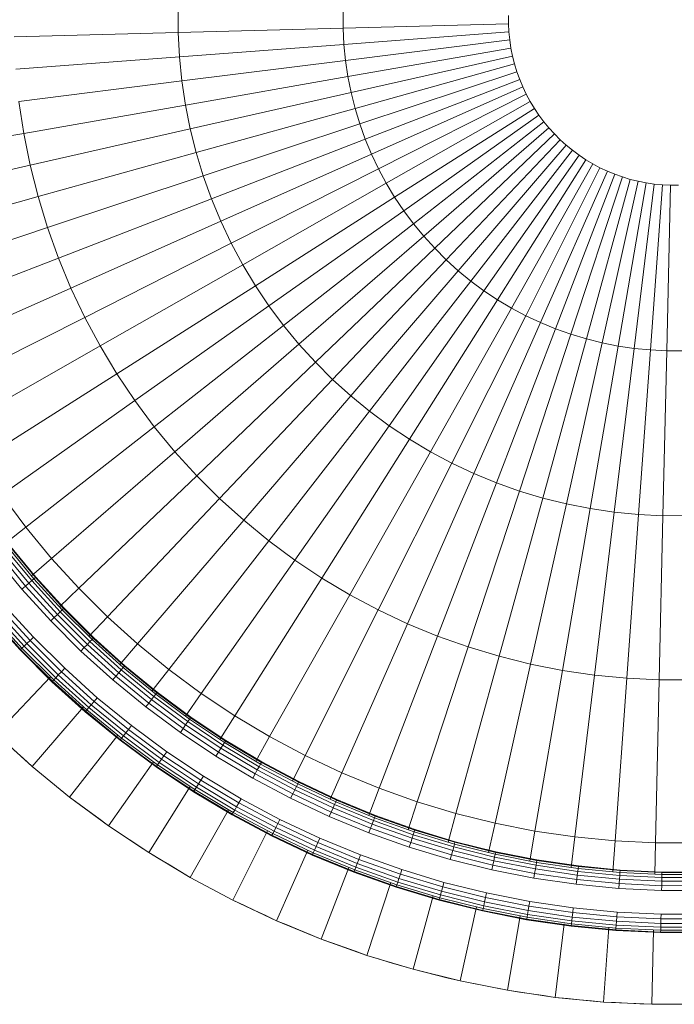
# Model space of a CAD drawing. Header units: centimetres. Extents: x 511 to 2122, y 723 to 1373.
# Tile 10 of 89: x 994 to 998, y 752 to 758. Entities that reach past the tile are written whole.
import ezdxf

# ---------------------------------------------------------------- set-up
doc = ezdxf.new("R2010")
doc.units = ezdxf.units.CM
doc.layers.add('G-IMPT', color=8, linetype='Continuous', lineweight=18)
doc.layers.add('I-FURN', color=30, linetype='Continuous', lineweight=18)

# ---------------------------------------------------------------- blocks, each defined once
blk = doc.blocks.new('LUPA - LUPA_skp_-562653-PROJETO_TÉRREO')
at = {"layer": 'G-IMPT'}
for p, q in [((7.6955, 5.5307), (7.7662, 5.3476)), ((7.7662, 5.3476), (7.4814, 5.2457)), ((7.7662, 5.3476), (7.8278, 5.1611)), ((7.1484, 5.1265), (7.0893, 5.2797)), ((7.2684, 5.1695), (7.1484, 5.1265)), ((7.537, 5.0729), (7.8278, 5.1611)), ((7.8278, 5.1611), (7.8801, 4.9719)), ((7.1484, 5.1265), (6.5252, 4.9035)), ((7.1484, 5.1265), (7.1999, 4.9707)), ((6.5252, 4.9035), (6.4779, 5.0264)), ((7.1999, 4.9707), (7.3205, 5.0073)), ((6.5665, 4.7786), (7.1999, 4.9707)), ((7.2437, 4.8125), (7.1999, 4.9707)), ((7.8801, 4.9719), (7.5889, 4.899)), ((7.8801, 4.9719), (7.9231, 4.7804)), ((6.5252, 4.9035), (5.8977, 4.679)), ((6.5665, 4.7786), (6.5252, 4.9035)), ((7.3646, 4.8428), (7.2437, 4.8125)), ((7.2437, 4.8125), (6.6017, 4.6517)), ((7.2796, 4.6524), (7.2437, 4.8125)), ((5.8621, 4.7713), (5.8977, 4.679)), ((5.9288, 4.5851), (6.5665, 4.7786)), ((6.5665, 4.7786), (6.6017, 4.6517)), ((7.9231, 4.7804), (7.6224, 4.7205)), ((7.9231, 4.7804), (7.9567, 4.5869)), ((5.267, 4.4533), (5.8977, 4.679)), ((5.8977, 4.679), (5.9288, 4.5851)), ((6.6017, 4.6517), (5.9552, 4.4897)), ((6.6305, 4.5232), (6.6017, 4.6517)), ((7.2796, 4.6524), (6.6305, 4.5232)), ((7.4005, 4.6764), (7.2796, 4.6524)), ((7.3077, 4.4907), (7.2796, 4.6524)), ((5.2877, 4.3906), (5.9288, 4.5851)), ((5.9288, 4.5851), (5.9552, 4.4897)), ((7.652, 4.5417), (7.9567, 4.5869)), ((7.9567, 4.5869), (7.9807, 4.3921)), ((6.6305, 4.5232), (5.9768, 4.3932)), ((6.653, 4.3935), (6.6305, 4.5232)), ((5.2432, 4.515), (5.267, 4.4533)), ((5.9552, 4.4897), (5.3053, 4.327)), ((5.9552, 4.4897), (5.9768, 4.3932)), ((6.653, 4.3935), (7.3077, 4.4907)), ((7.3077, 4.4907), (7.4283, 4.5085)), ((7.3278, 4.3278), (7.3077, 4.4907)), ((5.267, 4.4533), (4.634, 4.2269)), ((5.267, 4.4533), (5.2877, 4.3906)), ((4.6444, 4.1955), (5.2877, 4.3906)), ((5.2877, 4.3906), (5.3053, 4.327)), ((5.9768, 4.3932), (5.3198, 4.2625)), ((5.9768, 4.3932), (5.9937, 4.2957)), ((6.653, 4.3935), (5.9937, 4.2957)), ((6.6691, 4.2629), (6.653, 4.3935)), ((7.9807, 4.3921), (7.6729, 4.3617)), ((7.9807, 4.3921), (7.9952, 4.1963)), ((5.3053, 4.327), (4.6532, 4.1636)), ((5.3198, 4.2625), (5.3053, 4.327)), ((7.3278, 4.3278), (6.6691, 4.2629)), ((7.4478, 4.3396), (7.3278, 4.3278)), ((7.3399, 4.1641), (7.3278, 4.3278)), ((5.9937, 4.2957), (5.3311, 4.1974)), ((6.0059, 4.1976), (5.9937, 4.2957)), ((4.6221, 4.2577), (4.634, 4.2269)), ((5.3198, 4.2625), (4.6605, 4.1314)), ((5.3311, 4.1974), (5.3198, 4.2625)), ((6.6691, 4.2629), (6.0059, 4.1976)), ((6.6691, 4.2629), (6.6788, 4.1316)), ((4.634, 4.2269), (4.6444, 4.1955)), ((4.6444, 4.1955), (4.6532, 4.1636)), ((4.6532, 4.1636), (4.6605, 4.1314)), ((5.3311, 4.1974), (4.6661, 4.0988)), ((5.3392, 4.1319), (5.3311, 4.1974)), ((6.0059, 4.1976), (5.3392, 4.1319)), ((6.0131, 4.0989), (6.0059, 4.1976)), ((7.3399, 4.1641), (6.6788, 4.1316)), ((7.459, 4.1699), (7.3399, 4.1641)), ((7.3399, 4.1641), (7.3439, 4)), ((7.9952, 4.1963), (7.6849, 4.181)), ((8, 4), (7.9952, 4.1963)), ((4.6661, 4.0988), (4.6605, 4.1314)), ((5.3392, 4.1319), (4.6702, 4.066)), ((5.344, 4.066), (5.3392, 4.1319)), ((6.6788, 4.1316), (6.0131, 4.0989)), ((6.682, 4), (6.6788, 4.1316)), ((4.6702, 4.066), (4.6661, 4.0988)), ((5.344, 4.066), (6.0131, 4.0989)), ((6.0131, 4.0989), (6.0156, 4)), ((4.6702, 4.066), (4.6726, 4.033)), ((5.344, 4.066), (4.6726, 4.033)), ((5.3456, 4), (5.344, 4.066)), ((4.6726, 4.033), (4.6734, 4)), ((4.6726, 3.967), (4.6734, 4)), ((5.3456, 4), (4.6734, 4)), ((5.3456, 4), (5.344, 3.934)), ((6.0156, 4), (5.3456, 4)), ((6.0131, 3.9011), (6.0156, 4)), ((6.682, 4), (6.0156, 4)), ((6.682, 4), (6.6788, 3.8684)), ((7.3439, 4), (6.682, 4)), ((7.3399, 3.8359), (7.3439, 4)), ((7.4619, 4), (7.3439, 4)), ((8, 4), (7.6881, 4)), ((7.9952, 3.8037), (8, 4)), ((4.6726, 3.967), (4.6702, 3.934)), ((5.344, 3.934), (4.6726, 3.967)), ((4.6702, 3.934), (4.6661, 3.9012)), ((5.3392, 3.8681), (4.6702, 3.934)), ((5.3392, 3.8681), (5.344, 3.934)), ((6.0131, 3.9011), (5.344, 3.934)), ((4.6661, 3.9012), (4.6605, 3.8686)), ((5.3311, 3.8026), (4.6661, 3.9012)), ((6.0059, 3.8024), (6.0131, 3.9011)), ((6.6788, 3.8684), (6.0131, 3.9011)), ((4.6605, 3.8686), (4.6532, 3.8364)), ((4.6605, 3.8686), (5.3198, 3.7375)), ((5.3311, 3.8026), (5.3392, 3.8681)), ((6.0059, 3.8024), (5.3392, 3.8681)), ((6.6788, 3.8684), (6.6691, 3.7371)), ((7.3399, 3.8359), (6.6788, 3.8684)), ((4.6444, 3.8045), (4.634, 3.7731)), ((4.6444, 3.8045), (4.6532, 3.8364)), ((5.2877, 3.6094), (4.6444, 3.8045)), ((5.3053, 3.673), (4.6532, 3.8364)), ((5.3198, 3.7375), (5.3311, 3.8026)), ((5.9937, 3.7043), (5.3311, 3.8026)), ((6.0059, 3.8024), (5.9937, 3.7043)), ((6.6691, 3.7371), (6.0059, 3.8024)), ((7.3278, 3.6722), (7.3399, 3.8359)), ((7.4565, 3.8302), (7.3399, 3.8359)), ((7.9952, 3.8037), (7.6824, 3.8191)), ((7.9952, 3.8037), (7.9807, 3.6079)), ((4.6221, 3.7423), (4.634, 3.7731)), ((5.267, 3.5467), (4.634, 3.7731)), ((4.6221, 3.7423), (4.6087, 3.7121)), ((5.2432, 3.485), (4.6221, 3.7423)), ((5.3053, 3.673), (5.3198, 3.7375)), ((5.9768, 3.6068), (5.3198, 3.7375)), ((6.653, 3.6065), (6.6691, 3.7371)), ((6.6691, 3.7371), (7.3278, 3.6722)), ((4.5939, 3.6826), (4.5776, 3.6538)), ((4.5939, 3.6826), (4.6087, 3.7121)), ((5.1867, 3.3657), (4.5939, 3.6826)), ((5.2164, 3.4247), (4.6087, 3.7121)), ((5.9937, 3.7043), (5.9768, 3.6068)), ((6.653, 3.6065), (5.9937, 3.7043)), ((4.5599, 3.6259), (4.5776, 3.6538)), ((5.1542, 3.3082), (4.5776, 3.6538)), ((5.3053, 3.673), (5.2877, 3.6094)), ((5.9552, 3.5103), (5.3053, 3.673)), ((7.3278, 3.6722), (7.3077, 3.5093)), ((7.4429, 3.6609), (7.3278, 3.6722)), ((7.9807, 3.6079), (7.6679, 3.6387)), ((4.5409, 3.5989), (4.5205, 3.5728)), ((4.5409, 3.5989), (4.5599, 3.6259)), ((5.0808, 3.1984), (4.5409, 3.5989)), ((5.1189, 3.2524), (4.5599, 3.6259)), ((5.2877, 3.6094), (5.267, 3.5467)), ((5.2877, 3.6094), (5.9288, 3.4149)), ((5.9552, 3.5103), (5.9768, 3.6068)), ((6.6305, 3.4768), (5.9768, 3.6068)), ((6.653, 3.6065), (6.6305, 3.4768)), ((7.3077, 3.5093), (6.653, 3.6065)), ((7.9567, 3.4131), (7.9807, 3.6079)), ((4.499, 3.5478), (4.5205, 3.5728)), ((5.0402, 3.1463), (4.5205, 3.5728)), ((4.4762, 3.5238), (4.4522, 3.501)), ((4.499, 3.5478), (4.4762, 3.5238)), ((4.4762, 3.5238), (4.9515, 3.0485)), ((4.9971, 3.0963), (4.499, 3.5478)), ((5.267, 3.5467), (5.2432, 3.485)), ((5.8977, 3.321), (5.267, 3.5467)), ((4.4011, 3.4591), (4.4272, 3.4795)), ((4.4522, 3.501), (4.4272, 3.4795)), ((4.4272, 3.4795), (4.8537, 2.9598)), ((4.9037, 3.0029), (4.4522, 3.501)), ((5.2432, 3.485), (5.2164, 3.4247)), ((5.8621, 3.2287), (5.2432, 3.485)), ((5.9288, 3.4149), (5.9552, 3.5103)), ((6.6017, 3.3483), (5.9552, 3.5103)), ((7.2796, 3.3476), (7.3077, 3.5093)), ((7.4209, 3.4926), (7.3077, 3.5093)), ((4.3462, 3.4224), (4.3741, 3.4401)), ((4.4011, 3.4591), (4.3741, 3.4401)), ((4.3741, 3.4401), (4.7476, 2.8811)), ((4.8016, 2.9192), (4.4011, 3.4591)), ((6.6305, 3.4768), (6.6017, 3.3483)), ((7.2796, 3.3476), (6.6305, 3.4768)), ((7.9567, 3.4131), (7.6447, 3.4594)), ((4.2879, 3.3913), (4.3174, 3.4061)), ((4.3174, 3.4061), (4.3462, 3.4224)), ((4.6343, 2.8133), (4.3174, 3.4061)), ((4.3462, 3.4224), (4.6918, 2.8458)), ((5.1867, 3.3657), (5.2164, 3.4247)), ((5.822, 3.1382), (5.2164, 3.4247)), ((5.8977, 3.321), (5.9288, 3.4149)), ((6.5665, 3.2214), (5.9288, 3.4149)), ((7.9567, 3.4131), (7.9231, 3.2196)), ((4.2269, 3.366), (4.2577, 3.3779)), ((4.2577, 3.3779), (4.2879, 3.3913)), ((4.515, 2.7568), (4.2577, 3.3779)), ((4.5753, 2.7836), (4.2879, 3.3913)), ((5.1867, 3.3657), (5.1542, 3.3082)), ((5.7776, 3.0499), (5.1867, 3.3657)), ((5.8621, 3.2287), (5.8977, 3.321)), ((6.5252, 3.0965), (5.8977, 3.321)), ((6.5665, 3.2214), (6.6017, 3.3483)), ((7.2437, 3.1875), (6.6017, 3.3483)), ((7.2796, 3.3476), (7.2437, 3.1875)), ((7.3909, 3.3255), (7.2796, 3.3476)), ((5.1189, 3.2524), (5.1542, 3.3082)), ((5.7288, 2.9638), (5.1542, 3.3082)), ((7.9231, 3.2196), (7.6127, 3.2814)), ((5.1189, 3.2524), (5.0808, 3.1984)), ((5.6759, 2.8802), (5.1189, 3.2524)), ((5.0808, 3.1984), (5.0402, 3.1463)), ((5.6189, 2.7993), (5.0808, 3.1984)), ((5.822, 3.1382), (5.8621, 3.2287)), ((6.4779, 2.9736), (5.8621, 3.2287)), ((6.5252, 3.0965), (6.5665, 3.2214)), ((7.1999, 3.0293), (6.5665, 3.2214)), ((7.9231, 3.2196), (7.8801, 3.0281)), ((7.1999, 3.0293), (7.2437, 3.1875)), ((7.3527, 3.1602), (7.2437, 3.1875)), ((5.0402, 3.1463), (4.9971, 3.0963)), ((5.5581, 2.7213), (5.0402, 3.1463)), ((5.7776, 3.0499), (5.822, 3.1382)), ((6.4245, 2.8533), (5.822, 3.1382)), ((4.9515, 3.0485), (4.9971, 3.0963)), ((5.4934, 2.6464), (4.9971, 3.0963)), ((6.5252, 3.0965), (6.4779, 2.9736)), ((7.1484, 2.8735), (6.5252, 3.0965)), ((7.8801, 3.0281), (7.5721, 3.1052)), ((4.9037, 3.0029), (4.9515, 3.0485)), ((5.4252, 2.5748), (4.9515, 3.0485)), ((5.7288, 2.9638), (5.7776, 3.0499)), ((6.3653, 2.7357), (5.7776, 3.0499)), ((4.8537, 2.9598), (4.9037, 3.0029)), ((4.9037, 3.0029), (5.3536, 2.5066)), ((7.1484, 2.8735), (7.1999, 3.0293)), ((7.3065, 2.997), (7.1999, 3.0293)), ((7.8278, 2.8389), (7.8801, 3.0281)), ((4.8016, 2.9192), (4.8537, 2.9598)), ((4.8537, 2.9598), (5.2787, 2.4419)), ((5.6759, 2.8802), (5.7288, 2.9638)), ((6.3005, 2.6212), (5.7288, 2.9638)), ((6.4245, 2.8533), (6.4779, 2.9736)), ((7.0893, 2.7203), (6.4779, 2.9736)), ((4.7476, 2.8811), (4.8016, 2.9192)), ((5.2007, 2.3811), (4.8016, 2.9192)), ((7.8278, 2.8389), (7.5229, 2.9313)), ((4.6918, 2.8458), (4.7476, 2.8811)), ((4.7476, 2.8811), (5.1198, 2.3241)), ((5.6759, 2.8802), (5.6189, 2.7993)), ((6.23, 2.5099), (5.6759, 2.8802)), ((4.6343, 2.8133), (4.6918, 2.8458)), ((4.6918, 2.8458), (5.0362, 2.2712)), ((6.4245, 2.8533), (6.3653, 2.7357)), ((7.0228, 2.5703), (6.4245, 2.8533)), ((7.0893, 2.7203), (7.1484, 2.8735)), ((7.2524, 2.8363), (7.1484, 2.8735)), ((7.8278, 2.8389), (7.7662, 2.6524)), ((4.5753, 2.7836), (4.6343, 2.8133)), ((4.6343, 2.8133), (4.9501, 2.2224)), ((5.5581, 2.7213), (5.6189, 2.7993)), ((6.1542, 2.4023), (5.6189, 2.7993)), ((4.5753, 2.7836), (4.515, 2.7568)), ((4.8618, 2.178), (4.5753, 2.7836)), ((7.7662, 2.6524), (7.4654, 2.7601)), ((4.515, 2.7568), (4.4533, 2.733)), ((4.7713, 2.1379), (4.515, 2.7568)), ((5.4934, 2.6464), (5.5581, 2.7213)), ((6.0732, 2.2985), (5.5581, 2.7213)), ((6.3653, 2.7357), (6.3005, 2.6212)), ((6.949, 2.4237), (6.3653, 2.7357)), ((7.0228, 2.5703), (7.0893, 2.7203)), ((7.1906, 2.6784), (7.0893, 2.7203)), ((5.4252, 2.5748), (5.4934, 2.6464)), ((5.9873, 2.1989), (5.4934, 2.6464)), ((7.6955, 2.4693), (7.7662, 2.6524)), ((6.23, 2.5099), (6.3005, 2.6212)), ((6.3005, 2.6212), (6.8681, 2.2809)), ((5.3536, 2.5066), (5.4252, 2.5748)), ((5.8965, 2.1035), (5.4252, 2.5748)), ((6.949, 2.4237), (7.0228, 2.5703)), ((7.0228, 2.5703), (7.1212, 2.5238)), ((7.6955, 2.4693), (7.3996, 2.5919)), ((5.2787, 2.4419), (5.3536, 2.5066)), ((5.8011, 2.0127), (5.3536, 2.5066)), ((6.1542, 2.4023), (6.23, 2.5099)), ((6.7803, 2.1422), (6.23, 2.5099)), ((5.2007, 2.3811), (5.2787, 2.4419)), ((5.2787, 2.4419), (5.7015, 1.9268)), ((6.0732, 2.2985), (6.1542, 2.4023)), ((6.6858, 2.008), (6.1542, 2.4023)), ((6.949, 2.4237), (6.8681, 2.2809)), ((7.0443, 2.3728), (6.949, 2.4237)), ((5.2007, 2.3811), (5.1198, 2.3241)), ((5.5977, 1.8458), (5.2007, 2.3811)), ((5.1198, 2.3241), (5.0362, 2.2712)), ((5.4901, 1.77), (5.1198, 2.3241)), ((6.0732, 2.2985), (5.9873, 2.1989)), ((6.5849, 1.8787), (6.0732, 2.2985)), ((6.8681, 2.2809), (6.7803, 2.1422)), ((6.8681, 2.2809), (6.9602, 2.2257)), ((4.9501, 2.2224), (5.0362, 2.2712)), ((5.0362, 2.2712), (5.3788, 1.6995)), ((4.9501, 2.2224), (4.8618, 2.178)), ((4.9501, 2.2224), (5.2643, 1.6347)), ((5.9873, 2.1989), (5.8965, 2.1035)), ((6.4777, 1.7544), (5.9873, 2.1989)), ((4.7713, 2.1379), (4.8618, 2.178)), ((5.1467, 1.5755), (4.8618, 2.178)), ((4.7713, 2.1379), (4.679, 2.1023)), ((5.0264, 1.5221), (4.7713, 2.1379)), ((5.8965, 2.1035), (5.8011, 2.0127)), ((6.3645, 1.6355), (5.8965, 2.1035)), ((5.7015, 1.9268), (5.8011, 2.0127)), ((6.2456, 1.5223), (5.8011, 2.0127)), ((5.5977, 1.8458), (5.7015, 1.9268)), ((5.7015, 1.9268), (6.1213, 1.4151)), ((5.5977, 1.8458), (5.4901, 1.77)), ((5.992, 1.3142), (5.5977, 1.8458)), ((5.4901, 1.77), (5.3788, 1.6995)), ((5.8578, 1.2197), (5.4901, 1.77)), ((5.3788, 1.6995), (5.2643, 1.6347)), ((5.3788, 1.6995), (5.7191, 1.1319))]:
    blk.add_line(p, q, dxfattribs=at)
at = {"layer": 'G-IMPT', "flags": 128}
for points in [[(7.7662, 5.3476), (7.7485, 5.3934), (7.7308, 5.4391), (7.7132, 5.4849), (7.6955, 5.5307)], [(7.8278, 5.1611), (7.8124, 5.2077), (7.797, 5.2543), (7.7816, 5.301), (7.7662, 5.3476)], [(7.8801, 4.9719), (7.867, 5.0192), (7.8539, 5.0665), (7.8409, 5.1138), (7.8278, 5.1611)], [(7.9231, 4.7804), (7.9124, 4.8283), (7.9016, 4.8761), (7.8909, 4.924), (7.8801, 4.9719)], [(7.9567, 4.5869), (7.9483, 4.6353), (7.9399, 4.6836), (7.9315, 4.732), (7.9231, 4.7804)], [(7.9807, 4.3921), (7.9747, 4.4408), (7.9687, 4.4895), (7.9627, 4.5382), (7.9567, 4.5869)], [(7.9952, 4.1963), (7.9916, 4.2452), (7.988, 4.2942), (7.9843, 4.3431), (7.9807, 4.3921)], [(8, 4), (7.9988, 4.0491), (7.9976, 4.0981), (7.9964, 4.1472), (7.9952, 4.1963)], [(7.9952, 3.8037), (7.9964, 3.8528), (7.9976, 3.9019), (7.9988, 3.9509), (8, 4)], [(7.9807, 3.6079), (7.9843, 3.6569), (7.988, 3.7058), (7.9916, 3.7548), (7.9952, 3.8037)], [(7.9567, 3.4131), (7.9627, 3.4618), (7.9687, 3.5105), (7.9747, 3.5592), (7.9807, 3.6079)], [(7.9231, 3.2196), (7.9315, 3.268), (7.9399, 3.3164), (7.9483, 3.3647), (7.9567, 3.4131)], [(7.8801, 3.0281), (7.8909, 3.076), (7.9016, 3.1239), (7.9124, 3.1717), (7.9231, 3.2196)], [(7.8278, 2.8389), (7.8409, 2.8862), (7.8539, 2.9335), (7.867, 2.9808), (7.8801, 3.0281)], [(7.7662, 2.6524), (7.7816, 2.699), (7.797, 2.7457), (7.8124, 2.7923), (7.8278, 2.8389)], [(7.6955, 2.4693), (7.7132, 2.5151), (7.7308, 2.5609), (7.7485, 2.6066), (7.7662, 2.6524)]]:
    blk.add_lwpolyline(points, dxfattribs=at)
blk = doc.blocks.new('LUPA - LUPA_skp_-562654-PROJETO_TÉRREO')
at = {"layer": 'G-IMPT', "flags": 128}
for points in [[(7.7662, 5.3476), (7.7485, 5.3934), (7.7308, 5.4391), (7.7132, 5.4849), (7.6955, 5.5307)], [(7.6955, 5.5307), (7.7132, 5.4849), (7.7308, 5.4391), (7.7485, 5.3934), (7.7662, 5.3476)], [(7.8278, 5.1611), (7.8124, 5.2077), (7.797, 5.2543), (7.7816, 5.301), (7.7662, 5.3476)], [(7.7662, 5.3476), (7.7816, 5.301), (7.797, 5.2543), (7.8124, 5.2077), (7.8278, 5.1611)], [(7.8801, 4.9719), (7.867, 5.0192), (7.8539, 5.0665), (7.8409, 5.1138), (7.8278, 5.1611)], [(7.8278, 5.1611), (7.8409, 5.1138), (7.8539, 5.0665), (7.867, 5.0192), (7.8801, 4.9719)], [(7.9231, 4.7804), (7.9124, 4.8283), (7.9016, 4.8761), (7.8909, 4.924), (7.8801, 4.9719)], [(7.8801, 4.9719), (7.8909, 4.924), (7.9016, 4.8761), (7.9124, 4.8283), (7.9231, 4.7804)], [(7.9567, 4.5869), (7.9483, 4.6353), (7.9399, 4.6836), (7.9315, 4.732), (7.9231, 4.7804)], [(7.9231, 4.7804), (7.9315, 4.732), (7.9399, 4.6836), (7.9483, 4.6353), (7.9567, 4.5869)], [(7.9807, 4.3921), (7.9747, 4.4408), (7.9687, 4.4895), (7.9627, 4.5382), (7.9567, 4.5869)], [(7.9567, 4.5869), (7.9627, 4.5382), (7.9687, 4.4895), (7.9747, 4.4408), (7.9807, 4.3921)], [(7.9952, 4.1963), (7.9916, 4.2452), (7.988, 4.2942), (7.9843, 4.3431), (7.9807, 4.3921)], [(7.9807, 4.3921), (7.9843, 4.3431), (7.988, 4.2942), (7.9916, 4.2452), (7.9952, 4.1963)], [(8, 4), (7.9988, 4.0491), (7.9976, 4.0981), (7.9964, 4.1472), (7.9952, 4.1963)], [(7.9952, 4.1963), (7.9964, 4.1472), (7.9976, 4.0981), (7.9988, 4.0491), (8, 4)], [(7.9952, 3.8037), (7.9964, 3.8528), (7.9976, 3.9019), (7.9988, 3.9509), (8, 4)], [(8, 4), (7.9988, 3.9509), (7.9976, 3.9019), (7.9964, 3.8528), (7.9952, 3.8037)], [(7.9807, 3.6079), (7.9843, 3.6569), (7.988, 3.7058), (7.9916, 3.7548), (7.9952, 3.8037)], [(7.9952, 3.8037), (7.9916, 3.7548), (7.988, 3.7058), (7.9843, 3.6569), (7.9807, 3.6079)], [(7.9567, 3.4131), (7.9627, 3.4618), (7.9687, 3.5105), (7.9747, 3.5592), (7.9807, 3.6079)], [(7.9807, 3.6079), (7.9747, 3.5592), (7.9687, 3.5105), (7.9627, 3.4618), (7.9567, 3.4131)], [(7.9231, 3.2196), (7.9315, 3.268), (7.9399, 3.3164), (7.9483, 3.3647), (7.9567, 3.4131)], [(7.9567, 3.4131), (7.9483, 3.3647), (7.9399, 3.3164), (7.9315, 3.268), (7.9231, 3.2196)], [(7.8801, 3.0281), (7.8909, 3.076), (7.9016, 3.1239), (7.9124, 3.1717), (7.9231, 3.2196)], [(7.9231, 3.2196), (7.9124, 3.1717), (7.9016, 3.1239), (7.8909, 3.076), (7.8801, 3.0281)], [(7.8278, 2.8389), (7.8409, 2.8862), (7.8539, 2.9335), (7.867, 2.9808), (7.8801, 3.0281)], [(7.8801, 3.0281), (7.867, 2.9808), (7.8539, 2.9335), (7.8409, 2.8862), (7.8278, 2.8389)], [(7.7662, 2.6524), (7.7816, 2.699), (7.797, 2.7457), (7.8124, 2.7923), (7.8278, 2.8389)], [(7.8278, 2.8389), (7.8124, 2.7923), (7.797, 2.7457), (7.7816, 2.699), (7.7662, 2.6524)], [(7.6955, 2.4693), (7.7132, 2.5151), (7.7308, 2.5609), (7.7485, 2.6066), (7.7662, 2.6524)], [(7.7662, 2.6524), (7.7485, 2.6066), (7.7308, 2.5609), (7.7132, 2.5151), (7.6955, 2.4693)]]:
    blk.add_lwpolyline(points, dxfattribs=at)
blk = doc.blocks.new('LUPA - LUPA_skp_-562655-PROJETO_TÉRREO')
at = {"xscale": 0.8734174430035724, "yscale": 0.8734174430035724}
for name, zscale in [('LUPA - LUPA_skp_-562653-PROJETO_TÉRREO', -0.8734174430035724), ('LUPA - LUPA_skp_-562654-PROJETO_TÉRREO', 0.8734174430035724)]:
    blk.add_blockref(name, (0, 0), dxfattribs=dict(at, zscale=zscale))
blk = doc.blocks.new('LUPA - LUPA_skp_-562652-PROJETO_TÉRREO')
at = {"layer": 'G-IMPT'}
for p, q in [((8.5229, 5.9395), (8.4474, 6.1352)), ((8.4554, 6.1385), (8.531, 5.9424)), ((8.4554, 6.1385), (8.531, 5.9424)), ((8.4581, 6.1396), (8.5338, 5.9434)), ((8.4524, 5.9143), (8.3782, 6.1065)), ((8.3989, 6.1151), (8.4734, 5.9218)), ((8.4931, 5.9288), (8.4182, 6.123)), ((8.5099, 5.9349), (8.4347, 6.1299)), ((8.2356, 6.0474), (8.307, 5.8623)), ((8.2549, 6.0554), (8.3267, 5.8693)), ((8.2755, 6.064), (8.3477, 5.8768)), ((8.2663, 5.8477), (8.1957, 6.0309)), ((8.2691, 5.8487), (8.1984, 6.032)), ((8.1984, 6.032), (8.2691, 5.8487)), ((8.2772, 5.8516), (8.2064, 6.0353)), ((8.2902, 5.8562), (8.2191, 6.0406)), ((8.4734, 5.9218), (8.4524, 5.9143)), ((8.517, 5.7186), (8.4524, 5.9143)), ((8.4931, 5.9288), (8.4734, 5.9218)), ((8.5384, 5.7251), (8.4734, 5.9218)), ((8.5099, 5.9349), (8.4931, 5.9288)), ((8.4931, 5.9288), (8.5584, 5.7312)), ((8.5229, 5.9395), (8.5099, 5.9349)), ((8.5755, 5.7364), (8.5099, 5.9349)), ((8.531, 5.9424), (8.5229, 5.9395)), ((8.531, 5.9424), (8.5229, 5.9395)), ((8.5886, 5.7404), (8.5229, 5.9395)), ((8.5338, 5.9434), (8.531, 5.9424)), ((8.531, 5.9424), (8.5338, 5.9434)), ((8.531, 5.9424), (8.5969, 5.7429)), ((8.5969, 5.7429), (8.531, 5.9424)), ((8.5338, 5.9434), (8.5997, 5.7437)), ((8.2902, 5.8562), (8.2772, 5.8516)), ((8.307, 5.8623), (8.2902, 5.8562)), ((8.3521, 5.6686), (8.2902, 5.8562)), ((8.3267, 5.8693), (8.307, 5.8623)), ((8.307, 5.8623), (8.3693, 5.6738)), ((8.3477, 5.8768), (8.3267, 5.8693)), ((8.3892, 5.6799), (8.3267, 5.8693)), ((8.3477, 5.8768), (8.4106, 5.6864)), ((8.2691, 5.8487), (8.2663, 5.8477)), ((8.2691, 5.8487), (8.2663, 5.8477)), ((8.3279, 5.6613), (8.2663, 5.8477)), ((8.2772, 5.8516), (8.2691, 5.8487)), ((8.2691, 5.8487), (8.2772, 5.8516)), ((8.3307, 5.6621), (8.2691, 5.8487)), ((8.2691, 5.8487), (8.3307, 5.6621)), ((8.2772, 5.8516), (8.339, 5.6647)), ((8.5384, 5.7251), (8.517, 5.7186)), ((8.572, 5.5201), (8.517, 5.7186)), ((8.5584, 5.7312), (8.5384, 5.7251)), ((8.5384, 5.7251), (8.5937, 5.5255)), ((8.5584, 5.7312), (8.5755, 5.7364)), ((8.6139, 5.5306), (8.5584, 5.7312)), ((8.5755, 5.7364), (8.5886, 5.7404)), ((8.5755, 5.7364), (8.6312, 5.5349)), ((8.5969, 5.7429), (8.5886, 5.7404)), ((8.5969, 5.7429), (8.5886, 5.7404)), ((8.6446, 5.5383), (8.5886, 5.7404)), ((8.5969, 5.7429), (8.5997, 5.7437)), ((8.5969, 5.7429), (8.5997, 5.7437)), ((8.6529, 5.5404), (8.5969, 5.7429)), ((8.6529, 5.5404), (8.5969, 5.7429)), ((8.5997, 5.7437), (8.6558, 5.5411)), ((8.3521, 5.6686), (8.3693, 5.6738)), ((8.3693, 5.6738), (8.3892, 5.6799)), ((8.3693, 5.6738), (8.4222, 5.4826)), ((8.3892, 5.6799), (8.4106, 5.6864)), ((8.4424, 5.4876), (8.3892, 5.6799)), ((8.4106, 5.6864), (8.4641, 5.4931)), ((8.3307, 5.6621), (8.3279, 5.6613)), ((8.3279, 5.6613), (8.3307, 5.6621)), ((8.3803, 5.4721), (8.3279, 5.6613)), ((8.339, 5.6647), (8.3307, 5.6621)), ((8.3307, 5.6621), (8.339, 5.6647)), ((8.3307, 5.6621), (8.3831, 5.4728)), ((8.3831, 5.4728), (8.3307, 5.6621)), ((8.339, 5.6647), (8.3521, 5.6686)), ((8.339, 5.6647), (8.3915, 5.4749)), ((8.4048, 5.4782), (8.3521, 5.6686)), ((8.6139, 5.5306), (8.6312, 5.5349)), ((8.6312, 5.5349), (8.6446, 5.5383)), ((8.6312, 5.5349), (8.677, 5.331)), ((8.6446, 5.5383), (8.6529, 5.5404)), ((8.6905, 5.3337), (8.6446, 5.5383)), ((8.6455, 5.5385), (8.6529, 5.5404)), ((8.6558, 5.5411), (8.6529, 5.5404)), ((8.6558, 5.5411), (8.6529, 5.5404)), ((8.6529, 5.5404), (8.699, 5.3354)), ((8.6529, 5.5404), (8.699, 5.3354)), ((8.6558, 5.5411), (8.7019, 5.3359)), ((8.4222, 5.4826), (8.4424, 5.4876)), ((8.4424, 5.4876), (8.4641, 5.4931)), ((8.4861, 5.293), (8.4424, 5.4876)), ((8.4641, 5.4931), (8.5081, 5.2974)), ((8.572, 5.5201), (8.5937, 5.5255)), ((8.6171, 5.3191), (8.572, 5.5201)), ((8.6139, 5.5306), (8.5937, 5.5255)), ((8.5937, 5.5255), (8.639, 5.3234)), ((8.6595, 5.3275), (8.6139, 5.5306)), ((8.3803, 5.4721), (8.3831, 5.4728)), ((8.3803, 5.4721), (8.3831, 5.4728)), ((8.4233, 5.2805), (8.3803, 5.4721)), ((8.3831, 5.4728), (8.3915, 5.4749)), ((8.3915, 5.4749), (8.3831, 5.4728)), ((8.4262, 5.2811), (8.3831, 5.4728)), ((8.3831, 5.4728), (8.4262, 5.2811)), ((8.3915, 5.4749), (8.4048, 5.4782)), ((8.3915, 5.4749), (8.4347, 5.2828)), ((8.4048, 5.4782), (8.4222, 5.4826)), ((8.4481, 5.2855), (8.4048, 5.4782)), ((8.4657, 5.2889), (8.4222, 5.4826)), ((8.639, 5.3234), (8.6171, 5.3191)), ((8.6523, 5.1161), (8.6171, 5.3191)), ((8.6595, 5.3275), (8.639, 5.3234)), ((8.639, 5.3234), (8.6744, 5.1193)), ((8.677, 5.331), (8.6595, 5.3275)), ((8.6951, 5.1224), (8.6595, 5.3275)), ((8.6905, 5.3337), (8.677, 5.331)), ((8.677, 5.331), (8.7128, 5.125)), ((8.699, 5.3354), (8.6905, 5.3337)), ((8.699, 5.3354), (8.6905, 5.3337)), ((8.6905, 5.3337), (8.7264, 5.1271)), ((8.7019, 5.3359), (8.699, 5.3354)), ((8.7019, 5.3359), (8.699, 5.3354)), ((8.699, 5.3354), (8.7349, 5.1283)), ((8.7349, 5.1283), (8.699, 5.3354)), ((8.7019, 5.3359), (8.7378, 5.1288)), ((8.4233, 5.2805), (8.4262, 5.2811)), ((8.4262, 5.2811), (8.4233, 5.2805)), ((8.4569, 5.0871), (8.4233, 5.2805)), ((8.4262, 5.2811), (8.4347, 5.2828)), ((8.4347, 5.2828), (8.4262, 5.2811)), ((8.4598, 5.0875), (8.4262, 5.2811)), ((8.4598, 5.0875), (8.4262, 5.2811)), ((8.4347, 5.2828), (8.4481, 5.2855)), ((8.4683, 5.0888), (8.4347, 5.2828)), ((8.4481, 5.2855), (8.4657, 5.2889)), ((8.4481, 5.2855), (8.4819, 5.0908)), ((8.4657, 5.2889), (8.4861, 5.293)), ((8.4657, 5.2889), (8.4996, 5.0934)), ((8.4861, 5.293), (8.5081, 5.2974)), ((8.4861, 5.293), (8.5202, 5.0965)), ((8.5081, 5.2974), (8.5424, 5.0998)), ((8.6523, 5.1161), (8.6744, 5.1193)), ((8.6744, 5.1193), (8.6951, 5.1224)), ((8.6998, 4.9138), (8.6744, 5.1193)), ((8.7128, 5.125), (8.6951, 5.1224)), ((8.7206, 4.9158), (8.6951, 5.1224)), ((8.7128, 5.125), (8.7264, 5.1271)), ((8.7384, 4.9176), (8.7128, 5.125)), ((8.7264, 5.1271), (8.7349, 5.1283)), ((8.7264, 5.1271), (8.7349, 5.1283)), ((8.7264, 5.1271), (8.752, 4.9189)), ((8.7349, 5.1283), (8.7378, 5.1288)), ((8.7378, 5.1288), (8.7349, 5.1283)), ((8.7349, 5.1283), (8.7606, 4.9198)), ((8.7349, 5.1283), (8.7606, 4.9198)), ((8.7378, 5.1288), (8.7636, 4.9201)), ((8.4598, 5.0875), (8.4569, 5.0871)), ((8.4569, 5.0871), (8.4598, 5.0875)), ((8.4809, 4.8922), (8.4569, 5.0871)), ((8.4683, 5.0888), (8.4598, 5.0875)), ((8.4598, 5.0875), (8.4683, 5.0888)), ((8.4838, 4.8925), (8.4598, 5.0875)), ((8.4838, 4.8925), (8.4598, 5.0875)), ((8.4819, 5.0908), (8.4683, 5.0888)), ((8.4924, 4.8934), (8.4683, 5.0888)), ((8.4996, 5.0934), (8.4819, 5.0908)), ((8.4819, 5.0908), (8.5061, 4.8947)), ((8.5202, 5.0965), (8.4996, 5.0934)), ((8.5239, 4.8965), (8.4996, 5.0934)), ((8.5424, 5.0998), (8.5202, 5.0965)), ((8.5202, 5.0965), (8.5447, 4.8985)), ((8.5424, 5.0998), (8.5669, 4.9007)), ((8.6775, 4.9116), (8.6523, 5.1161)), ((8.4809, 4.8922), (8.4838, 4.8925)), ((8.4838, 4.8925), (8.4809, 4.8922)), ((8.4953, 4.6964), (8.4809, 4.8922)), ((8.4838, 4.8925), (8.4924, 4.8934)), ((8.4924, 4.8934), (8.4838, 4.8925)), ((8.4838, 4.8925), (8.4983, 4.6966)), ((8.4838, 4.8925), (8.4983, 4.6966)), ((8.4924, 4.8934), (8.5061, 4.8947)), ((8.4924, 4.8934), (8.5069, 4.697)), ((8.5061, 4.8947), (8.5239, 4.8965)), ((8.5061, 4.8947), (8.5206, 4.6977)), ((8.5239, 4.8965), (8.5447, 4.8985)), ((8.5239, 4.8965), (8.5385, 4.6985)), ((8.5447, 4.8985), (8.5669, 4.9007)), ((8.5447, 4.8985), (8.5593, 4.6996)), ((8.5669, 4.9007), (8.5817, 4.7007)), ((8.6998, 4.9138), (8.6775, 4.9116)), ((8.6927, 4.7061), (8.6775, 4.9116)), ((8.7206, 4.9158), (8.6998, 4.9138)), ((8.715, 4.7072), (8.6998, 4.9138)), ((8.7384, 4.9176), (8.7206, 4.9158)), ((8.7359, 4.7082), (8.7206, 4.9158)), ((8.752, 4.9189), (8.7384, 4.9176)), ((8.7384, 4.9176), (8.7537, 4.7091)), ((8.7606, 4.9198), (8.752, 4.9189)), ((8.7606, 4.9198), (8.752, 4.9189)), ((8.752, 4.9189), (8.7675, 4.7098)), ((8.7606, 4.9198), (8.7636, 4.9201)), ((8.7636, 4.9201), (8.7606, 4.9198)), ((8.7761, 4.7102), (8.7606, 4.9198)), ((8.7606, 4.9198), (8.7761, 4.7102)), ((8.7636, 4.9201), (8.779, 4.7104)), ((8.6927, 4.7061), (8.715, 4.7072)), ((8.6977, 4.5002), (8.6927, 4.7061)), ((8.7359, 4.7082), (8.715, 4.7072)), ((8.715, 4.7072), (8.7201, 4.5002)), ((8.7359, 4.7082), (8.7537, 4.7091)), ((8.741, 4.5002), (8.7359, 4.7082)), ((8.7537, 4.7091), (8.7675, 4.7098)), ((8.7537, 4.7091), (8.7589, 4.5002)), ((8.7675, 4.7098), (8.7761, 4.7102)), ((8.7675, 4.7098), (8.7761, 4.7102)), ((8.7726, 4.5002), (8.7675, 4.7098)), ((8.779, 4.7104), (8.7761, 4.7102)), ((8.7761, 4.7102), (8.779, 4.7104)), ((8.7761, 4.7102), (8.7812, 4.5002)), ((8.7812, 4.5002), (8.7761, 4.7102)), ((8.779, 4.7104), (8.7842, 4.5002)), ((8.4983, 4.6966), (8.4953, 4.6964)), ((8.4953, 4.6964), (8.4983, 4.6966)), ((8.5002, 4.5002), (8.4953, 4.6964)), ((8.5069, 4.697), (8.4983, 4.6966)), ((8.4983, 4.6966), (8.5069, 4.697)), ((8.5031, 4.5002), (8.4983, 4.6966)), ((8.5031, 4.5002), (8.4983, 4.6966)), ((8.5206, 4.6977), (8.5069, 4.697)), ((8.5069, 4.697), (8.5117, 4.5002)), ((8.5385, 4.6985), (8.5206, 4.6977)), ((8.5206, 4.6977), (8.5255, 4.5002)), ((8.5593, 4.6996), (8.5385, 4.6985)), ((8.5385, 4.6985), (8.5434, 4.5002)), ((8.5817, 4.7007), (8.5593, 4.6996)), ((8.5642, 4.5002), (8.5593, 4.6996)), ((8.5817, 4.7007), (8.5866, 4.5002)), ((8.4953, 4.3039), (8.5002, 4.5002)), ((8.5031, 4.5002), (8.4983, 4.3037)), ((8.5031, 4.5002), (8.4983, 4.3037)), ((8.5031, 4.5002), (8.5002, 4.5002)), ((8.5002, 4.5002), (8.5031, 4.5002)), ((8.5117, 4.5002), (8.5031, 4.5002)), ((8.5031, 4.5002), (8.5117, 4.5002)), ((8.5069, 4.3033), (8.5117, 4.5002)), ((8.5255, 4.5002), (8.5117, 4.5002)), ((8.5255, 4.5002), (8.5206, 4.3026)), ((8.5434, 4.5002), (8.5255, 4.5002)), ((8.5434, 4.5002), (8.5385, 4.3018)), ((8.5642, 4.5002), (8.5434, 4.5002)), ((8.5593, 4.3007), (8.5642, 4.5002)), ((8.5866, 4.5002), (8.5642, 4.5002)), ((8.5866, 4.5002), (8.5817, 4.2996)), ((8.6927, 4.2942), (8.6977, 4.5002)), ((8.6977, 4.5002), (8.7201, 4.5002)), ((8.715, 4.2931), (8.7201, 4.5002)), ((8.7201, 4.5002), (8.741, 4.5002)), ((8.7359, 4.2921), (8.741, 4.5002)), ((8.741, 4.5002), (8.7589, 4.5002)), ((8.7537, 4.2912), (8.7589, 4.5002)), ((8.7589, 4.5002), (8.7726, 4.5002)), ((8.7675, 4.2905), (8.7726, 4.5002)), ((8.7726, 4.5002), (8.7812, 4.5002)), ((8.7812, 4.5002), (8.7726, 4.5002)), ((8.7812, 4.5002), (8.7761, 4.2901)), ((8.7761, 4.2901), (8.7812, 4.5002)), ((8.7842, 4.5002), (8.779, 4.2899)), ((8.7812, 4.5002), (8.7842, 4.5002)), ((8.7842, 4.5002), (8.7812, 4.5002)), ((8.4809, 4.1081), (8.4953, 4.3039)), ((8.4983, 4.3037), (8.4838, 4.1078)), ((8.4983, 4.3037), (8.4838, 4.1078)), ((8.5069, 4.3033), (8.4924, 4.1069)), ((8.4953, 4.3039), (8.4983, 4.3037)), ((8.4953, 4.3039), (8.4983, 4.3037)), ((8.4983, 4.3037), (8.5069, 4.3033)), ((8.5069, 4.3033), (8.4983, 4.3037)), ((8.5061, 4.1056), (8.5206, 4.3026)), ((8.5069, 4.3033), (8.5206, 4.3026)), ((8.5206, 4.3026), (8.5385, 4.3018)), ((8.5385, 4.3018), (8.5239, 4.1038)), ((8.5385, 4.3018), (8.5593, 4.3007)), ((8.5447, 4.1018), (8.5593, 4.3007)), ((8.5593, 4.3007), (8.5817, 4.2996)), ((8.5817, 4.2996), (8.5669, 4.0996)), ((8.6775, 4.0887), (8.6927, 4.2942)), ((8.715, 4.2931), (8.6927, 4.2942)), ((8.6998, 4.0865), (8.715, 4.2931)), ((8.7359, 4.2921), (8.715, 4.2931)), ((8.7359, 4.2921), (8.7206, 4.0845)), ((8.7537, 4.2912), (8.7359, 4.2921)), ((8.7537, 4.2912), (8.7384, 4.0827)), ((8.7675, 4.2905), (8.752, 4.0814)), ((8.7675, 4.2905), (8.7537, 4.2912)), ((8.7606, 4.0805), (8.7761, 4.2901)), ((8.7606, 4.0805), (8.7761, 4.2901)), ((8.779, 4.2899), (8.7636, 4.0802)), ((8.7761, 4.2901), (8.7675, 4.2905)), ((8.7761, 4.2901), (8.7675, 4.2905)), ((8.779, 4.2899), (8.7761, 4.2901)), ((8.7761, 4.2901), (8.779, 4.2899)), ((8.4569, 3.9132), (8.4809, 4.1081)), ((8.4598, 3.9128), (8.4838, 4.1078)), ((8.4838, 4.1078), (8.4598, 3.9128)), ((8.4924, 4.1069), (8.4683, 3.9115)), ((8.4838, 4.1078), (8.4809, 4.1081)), ((8.4838, 4.1078), (8.4809, 4.1081)), ((8.4819, 3.9095), (8.5061, 4.1056)), ((8.4924, 4.1069), (8.4838, 4.1078)), ((8.4924, 4.1069), (8.4838, 4.1078)), ((8.4924, 4.1069), (8.5061, 4.1056)), ((8.5239, 4.1038), (8.5061, 4.1056)), ((8.5239, 4.1038), (8.4996, 3.9069)), ((8.5202, 3.9038), (8.5447, 4.1018)), ((8.5447, 4.1018), (8.5239, 4.1038)), ((8.5669, 4.0996), (8.5424, 3.9005)), ((8.5669, 4.0996), (8.5447, 4.1018)), ((8.6523, 3.8842), (8.6775, 4.0887)), ((8.6744, 3.881), (8.6998, 4.0865)), ((8.6775, 4.0887), (8.6998, 4.0865)), ((8.7206, 4.0845), (8.6951, 3.8779)), ((8.6998, 4.0865), (8.7206, 4.0845)), ((8.7128, 3.8753), (8.7384, 4.0827)), ((8.7384, 4.0827), (8.7206, 4.0845)), ((8.752, 4.0814), (8.7264, 3.8733)), ((8.7349, 3.872), (8.7606, 4.0805)), ((8.7606, 4.0805), (8.7349, 3.872)), ((8.7636, 4.0802), (8.7378, 3.8716)), ((8.752, 4.0814), (8.7384, 4.0827)), ((8.7606, 4.0805), (8.752, 4.0814)), ((8.7606, 4.0805), (8.752, 4.0814)), ((8.7636, 4.0802), (8.7606, 4.0805)), ((8.7636, 4.0802), (8.7606, 4.0805)), ((8.4233, 3.7198), (8.4569, 3.9132)), ((8.4598, 3.9128), (8.4262, 3.7192)), ((8.4598, 3.9128), (8.4262, 3.7192)), ((8.4347, 3.7175), (8.4683, 3.9115)), ((8.4819, 3.9095), (8.4481, 3.7148)), ((8.4598, 3.9128), (8.4569, 3.9132)), ((8.4569, 3.9132), (8.4598, 3.9128)), ((8.4683, 3.9115), (8.4598, 3.9128)), ((8.4598, 3.9128), (8.4683, 3.9115)), ((8.4657, 3.7114), (8.4996, 3.9069)), ((8.4683, 3.9115), (8.4819, 3.9095)), ((8.4996, 3.9069), (8.4819, 3.9095)), ((8.5202, 3.9038), (8.4861, 3.7073)), ((8.4996, 3.9069), (8.5202, 3.9038)), ((8.5424, 3.9005), (8.5081, 3.7029)), ((8.5424, 3.9005), (8.5202, 3.9038)), ((8.6171, 3.6812), (8.6523, 3.8842)), ((8.639, 3.6769), (8.6744, 3.881)), ((8.6744, 3.881), (8.6523, 3.8842)), ((8.6595, 3.6728), (8.6951, 3.8779)), ((8.6951, 3.8779), (8.6744, 3.881)), ((8.7128, 3.8753), (8.677, 3.6693)), ((8.6951, 3.8779), (8.7128, 3.8753)), ((8.7128, 3.8753), (8.7264, 3.8733)), ((8.7264, 3.8733), (8.6905, 3.6666)), ((8.699, 3.665), (8.7349, 3.872)), ((8.7349, 3.872), (8.699, 3.665)), ((8.7378, 3.8716), (8.7019, 3.6644)), ((8.7264, 3.8733), (8.7349, 3.872)), ((8.7349, 3.872), (8.7264, 3.8733)), ((8.7349, 3.872), (8.7378, 3.8716)), ((8.7378, 3.8716), (8.7349, 3.872)), ((8.3803, 3.5282), (8.4233, 3.7198)), ((8.3831, 3.5275), (8.4262, 3.7192)), ((8.4262, 3.7192), (8.3831, 3.5275)), ((8.4347, 3.7175), (8.3915, 3.5254)), ((8.4481, 3.7148), (8.4048, 3.5221)), ((8.4222, 3.5177), (8.4657, 3.7114)), ((8.4262, 3.7192), (8.4233, 3.7198)), ((8.4262, 3.7192), (8.4233, 3.7198)), ((8.4347, 3.7175), (8.4262, 3.7192)), ((8.4347, 3.7175), (8.4262, 3.7192)), ((8.4481, 3.7148), (8.4347, 3.7175)), ((8.4861, 3.7073), (8.4424, 3.5127)), ((8.4657, 3.7114), (8.4481, 3.7148)), ((8.5081, 3.7029), (8.4641, 3.5072)), ((8.4861, 3.7073), (8.4657, 3.7114)), ((8.5081, 3.7029), (8.4861, 3.7073)), ((8.572, 3.4802), (8.6171, 3.6812)), ((8.639, 3.6769), (8.5937, 3.4748)), ((8.6595, 3.6728), (8.6139, 3.4697)), ((8.639, 3.6769), (8.6171, 3.6812)), ((8.6312, 3.4654), (8.677, 3.6693)), ((8.6595, 3.6728), (8.639, 3.6769)), ((8.6905, 3.6666), (8.6446, 3.462)), ((8.699, 3.665), (8.6529, 3.4599)), ((8.6529, 3.4599), (8.699, 3.665)), ((8.7019, 3.6644), (8.6558, 3.4592)), ((8.677, 3.6693), (8.6595, 3.6728)), ((8.6905, 3.6666), (8.677, 3.6693)), ((8.699, 3.665), (8.6905, 3.6666)), ((8.699, 3.665), (8.6905, 3.6666)), ((8.7019, 3.6644), (8.699, 3.665)), ((8.699, 3.665), (8.7019, 3.6644)), ((8.3279, 3.339), (8.3803, 3.5282)), ((8.3307, 3.3382), (8.3831, 3.5275)), ((8.3831, 3.5275), (8.3307, 3.3382)), ((8.3915, 3.5254), (8.339, 3.3357)), ((8.4048, 3.5221), (8.3521, 3.3317)), ((8.3693, 3.3265), (8.4222, 3.5177)), ((8.3803, 3.5282), (8.3831, 3.5275)), ((8.3831, 3.5275), (8.3803, 3.5282)), ((8.3831, 3.5275), (8.3915, 3.5254)), ((8.3831, 3.5275), (8.3915, 3.5254)), ((8.4424, 3.5127), (8.3892, 3.3204)), ((8.3915, 3.5254), (8.4048, 3.5221)), ((8.4048, 3.5221), (8.4222, 3.5177)), ((8.4641, 3.5072), (8.4106, 3.3139)), ((8.4222, 3.5177), (8.4424, 3.5127)), ((8.4424, 3.5127), (8.4641, 3.5072)), ((8.517, 3.2817), (8.572, 3.4802)), ((8.5384, 3.2752), (8.5937, 3.4748)), ((8.6139, 3.4697), (8.5584, 3.2691)), ((8.572, 3.4802), (8.5937, 3.4748)), ((8.5755, 3.2639), (8.6312, 3.4654)), ((8.6446, 3.462), (8.5886, 3.2599)), ((8.5937, 3.4748), (8.6139, 3.4697)), ((8.5969, 3.2574), (8.6529, 3.4599)), ((8.6529, 3.4599), (8.5969, 3.2574)), ((8.6558, 3.4592), (8.5997, 3.2566)), ((8.6139, 3.4697), (8.6312, 3.4654)), ((8.6446, 3.462), (8.6312, 3.4654)), ((8.6529, 3.4599), (8.6446, 3.462)), ((8.6446, 3.462), (8.6529, 3.4599)), ((8.6529, 3.4599), (8.6558, 3.4592)), ((8.6558, 3.4592), (8.6529, 3.4599)), ((8.2663, 3.1526), (8.3279, 3.339)), ((8.3307, 3.3382), (8.2691, 3.1516)), ((8.2691, 3.1516), (8.3307, 3.3382)), ((8.339, 3.3357), (8.2772, 3.1487)), ((8.2902, 3.1441), (8.3521, 3.3317)), ((8.307, 3.138), (8.3693, 3.3265)), ((8.3892, 3.3204), (8.3267, 3.131)), ((8.3307, 3.3382), (8.3279, 3.339)), ((8.3279, 3.339), (8.3307, 3.3382)), ((8.339, 3.3357), (8.3307, 3.3382)), ((8.3307, 3.3382), (8.339, 3.3357)), ((8.3521, 3.3317), (8.339, 3.3357)), ((8.3693, 3.3265), (8.3521, 3.3317)), ((8.3892, 3.3204), (8.3693, 3.3265)), ((8.4106, 3.3139), (8.3892, 3.3204)), ((8.4106, 3.3139), (8.3477, 3.1235)), ((8.4524, 3.086), (8.517, 3.2817)), ((8.4734, 3.0785), (8.5384, 3.2752)), ((8.517, 3.2817), (8.5384, 3.2752)), ((8.5384, 3.2752), (8.5584, 3.2691)), ((8.4931, 3.0715), (8.5584, 3.2691)), ((8.5099, 3.0654), (8.5755, 3.2639)), ((8.5229, 3.0608), (8.5886, 3.2599)), ((8.5969, 3.2574), (8.531, 3.0579)), ((8.531, 3.0579), (8.5969, 3.2574)), ((8.5997, 3.2566), (8.5338, 3.0569)), ((8.5584, 3.2691), (8.5755, 3.2639)), ((8.5755, 3.2639), (8.5886, 3.2599)), ((8.5886, 3.2599), (8.5969, 3.2574)), ((8.5886, 3.2599), (8.5969, 3.2574)), ((8.5969, 3.2574), (8.5997, 3.2566)), ((8.5969, 3.2574), (8.5997, 3.2566)), ((8.1957, 2.9694), (8.2663, 3.1526)), ((8.2691, 3.1516), (8.1984, 2.9683)), ((8.1984, 2.9683), (8.2691, 3.1516)), ((8.2064, 2.965), (8.2772, 3.1487)), ((8.2191, 2.9597), (8.2902, 3.1441)), ((8.2356, 2.9529), (8.307, 3.138)), ((8.2663, 3.1526), (8.2691, 3.1516)), ((8.2663, 3.1526), (8.2691, 3.1516)), ((8.2691, 3.1516), (8.2772, 3.1487)), ((8.2691, 3.1516), (8.2772, 3.1487)), ((8.2772, 3.1487), (8.2902, 3.1441)), ((8.2902, 3.1441), (8.307, 3.138)), ((8.307, 3.138), (8.3267, 3.131)), ((8.3267, 3.131), (8.2549, 2.9449)), ((8.3477, 3.1235), (8.2755, 2.9363)), ((8.3267, 3.131), (8.3477, 3.1235)), ((8.3782, 2.8938), (8.4524, 3.086)), ((8.3989, 2.8852), (8.4734, 3.0785)), ((8.4931, 3.0715), (8.4182, 2.8773)), ((8.5099, 3.0654), (8.4347, 2.8704)), ((8.5229, 3.0608), (8.4474, 2.8652)), ((8.4734, 3.0785), (8.4524, 3.086)), ((8.4554, 2.8618), (8.531, 3.0579)), ((8.4554, 2.8618), (8.531, 3.0579)), ((8.5338, 3.0569), (8.4581, 2.8607)), ((8.4931, 3.0715), (8.4734, 3.0785)), ((8.5099, 3.0654), (8.4931, 3.0715)), ((8.5229, 3.0608), (8.5099, 3.0654)), ((8.531, 3.0579), (8.5229, 3.0608)), ((8.531, 3.0579), (8.5229, 3.0608)), ((8.531, 3.0579), (8.5338, 3.0569)), ((8.5338, 3.0569), (8.531, 3.0579)), ((8.1161, 2.7899), (8.1957, 2.9694)), ((8.1984, 2.9683), (8.1188, 2.7887)), ((8.1984, 2.9683), (8.1188, 2.7887)), ((8.1266, 2.785), (8.2064, 2.965)), ((8.2191, 2.9597), (8.139, 2.7791)), ((8.2356, 2.9529), (8.1552, 2.7715)), ((8.1984, 2.9683), (8.1957, 2.9694)), ((8.1957, 2.9694), (8.1984, 2.9683)), ((8.2064, 2.965), (8.1984, 2.9683)), ((8.1984, 2.9683), (8.2064, 2.965)), ((8.2191, 2.9597), (8.2064, 2.965)), ((8.2356, 2.9529), (8.2191, 2.9597)), ((8.2549, 2.9449), (8.2356, 2.9529)), ((8.2549, 2.9449), (8.174, 2.7625)), ((8.2755, 2.9363), (8.1943, 2.753)), ((8.2755, 2.9363), (8.2549, 2.9449)), ((8.2947, 2.7054), (8.3782, 2.8938)), ((8.3989, 2.8852), (8.315, 2.6959)), ((8.3338, 2.687), (8.4182, 2.8773)), ((8.35, 2.6793), (8.4347, 2.8704)), ((8.4474, 2.8652), (8.3624, 2.6734)), ((8.4554, 2.8618), (8.3702, 2.6697)), ((8.4554, 2.8618), (8.3702, 2.6697)), ((8.4581, 2.8607), (8.3729, 2.6685)), ((8.3782, 2.8938), (8.3989, 2.8852)), ((8.3989, 2.8852), (8.4182, 2.8773)), ((8.4182, 2.8773), (8.4347, 2.8704)), ((8.4347, 2.8704), (8.4474, 2.8652)), ((8.4474, 2.8652), (8.4554, 2.8618)), ((8.4474, 2.8652), (8.4554, 2.8618)), ((8.4581, 2.8607), (8.4554, 2.8618)), ((8.4554, 2.8618), (8.4581, 2.8607)), ((8.0278, 2.6146), (8.1161, 2.7899)), ((8.1188, 2.7887), (8.0304, 2.6132)), ((8.1188, 2.7887), (8.0304, 2.6132)), ((8.1266, 2.785), (8.038, 2.6091)), ((8.139, 2.7791), (8.0502, 2.6026)), ((8.066, 2.5942), (8.1552, 2.7715)), ((8.1161, 2.7899), (8.1188, 2.7887)), ((8.1161, 2.7899), (8.1188, 2.7887)), ((8.1188, 2.7887), (8.1266, 2.785)), ((8.1266, 2.785), (8.1188, 2.7887)), ((8.1266, 2.785), (8.139, 2.7791)), ((8.139, 2.7791), (8.1552, 2.7715)), ((8.1552, 2.7715), (8.174, 2.7625)), ((8.0843, 2.5844), (8.174, 2.7625)), ((8.1943, 2.753), (8.1041, 2.5738)), ((8.174, 2.7625), (8.1943, 2.753)), ((8.2021, 2.5214), (8.2947, 2.7054)), ((8.2218, 2.5109), (8.315, 2.6959)), ((8.3338, 2.687), (8.2402, 2.501)), ((8.256, 2.4926), (8.35, 2.6793)), ((8.315, 2.6959), (8.2947, 2.7054)), ((8.3338, 2.687), (8.315, 2.6959)), ((8.35, 2.6793), (8.3338, 2.687)), ((8.3624, 2.6734), (8.35, 2.6793)), ((8.3624, 2.6734), (8.2681, 2.4861)), ((8.2757, 2.4821), (8.3702, 2.6697)), ((8.3702, 2.6697), (8.2757, 2.4821)), ((8.3729, 2.6685), (8.2783, 2.4807)), ((8.3624, 2.6734), (8.3702, 2.6697)), ((8.3702, 2.6697), (8.3624, 2.6734)), ((8.3702, 2.6697), (8.3729, 2.6685)), ((8.3729, 2.6685), (8.3702, 2.6697)), ((7.9311, 2.4437), (8.0278, 2.6146)), ((8.0304, 2.6132), (7.9336, 2.4422)), ((8.0304, 2.6132), (7.9336, 2.4422)), ((7.941, 2.4378), (8.038, 2.6091)), ((7.9528, 2.4307), (8.0502, 2.6026)), ((8.066, 2.5942), (7.9681, 2.4215)), ((8.0843, 2.5844), (7.986, 2.4108)), ((8.0304, 2.6132), (8.0278, 2.6146)), ((8.0304, 2.6132), (8.0278, 2.6146)), ((8.038, 2.6091), (8.0304, 2.6132)), ((8.038, 2.6091), (8.0304, 2.6132)), ((8.0502, 2.6026), (8.038, 2.6091)), ((8.066, 2.5942), (8.0502, 2.6026)), ((8.0843, 2.5844), (8.066, 2.5942)), ((8.1041, 2.5738), (8.0843, 2.5844)), ((8.1041, 2.5738), (8.0052, 2.3993))]:
    blk.add_line(p, q, dxfattribs=at)
blk = doc.blocks.new('LUPA - LUPA-562935-PROJETO_TÉRREO')
at = {"rotation": 90.00000000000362}
for name, p, xscale, yscale, zscale in [('LUPA - LUPA_skp_-562655-PROJETO_TÉRREO', (15.1057, 0.209), 1.741532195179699, 1.741532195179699, 1.741532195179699), ('LUPA - LUPA_skp_-562652-PROJETO_TÉRREO', (14.917, 0.3351), 1.318770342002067, 1.318770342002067, 1.318770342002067)]:
    blk.add_blockref(name, p, dxfattribs=dict(at, xscale=xscale, yscale=yscale, zscale=zscale))

msp = doc.modelspace()

# ---------------------------------------------------------------- block references
at = {"layer": 'I-FURN', "rotation": 158.9999999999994}
msp.add_blockref('LUPA - LUPA-562935-PROJETO_TÉRREO', (1008.8165, 760.5732), dxfattribs=at)

doc.saveas('drawing.dxf')
